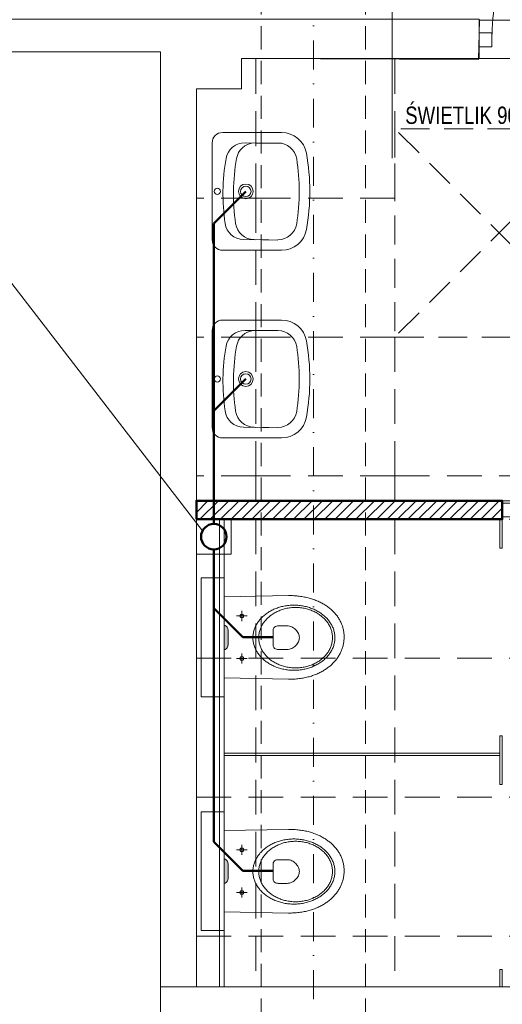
# Model space of a CAD drawing. Header units: millimetres. Extents: x -96593 to 66336, y -23969 to 7139.
# Tile 11 of 256: x -89386 to -89178, y -16934 to -16509. Entities that reach past the tile are written whole.
import ezdxf
from ezdxf.enums import TextEntityAlignment as Align

# ---------------------------------------------------------------- set-up
doc = ezdxf.new("R2010")
doc.units = ezdxf.units.MM
for name, pattern in [('DASHDOT', [1, 0.5, -0.25, 0, -0.25]), ('DASHED', [0.75, 0.5, -0.25]), ('DASHEDX2', [1.5, 1, -0.5])]:
    doc.linetypes.add(name, pattern=pattern)
for name, color, linetype, lineweight in [('BA_drz', 7, 'Continuous', 18), ('BA_KS_ist.', 34, 'Continuous', 50), ('BA_met', 7, 'Continuous', 18), ('Hp', 1, 'Continuous', 18), ('MM_KS_OPISY', 7, 'Continuous', 9), ('mm_WENT_graw', 200, 'Continuous', 15), ('PG_OSIE', 1, 'DASHDOT', 18), ('PG_PODCIĄGI', 1, 'DASHED', 18), ('PG_PRZERYWANE_ŚREDNIE', 1, 'DASHEDX2', 18), ('PG_WIDOKOWE_CIENKIE', 1, 'Continuous', 18), ('PG_WYPOSAŻENIE', 1, 'Continuous', 18), ('PG_ŚCIANY_DZIAŁOWE', 3, 'Continuous', 18), ('PG_ŚWIETLIKI', 1, 'DASHED', 18)]:
    doc.layers.add(name, color=color, linetype=linetype, lineweight=lineweight)
doc.layers.add('PG_POMOCNICZNE', color=6, linetype='Continuous', lineweight=18, plot=False)
doc.styles.add('BIKTC', font='bikromsw.shx', dxfattribs={"width": 0.8})

# ---------------------------------------------------------------- blocks, each defined once
blk = doc.blocks.new('dr1h901')
at = {"color": 0}
blk.add_line((-0.5, 0), (-0.5, 1), dxfattribs=at)
blk.add_line((0, 0.3622), (0, -0.2655))
blk.add_arc((-0.5, 0), 1, 0, 90, dxfattribs=at)
blk = doc.blocks.new('A$Cb1a75cff')
at = {"layer": 'PG_ŚWIETLIKI', "ltscale": 25}
for p, q in [((90, 90), (0, 90)), ((0, 90), (0, 0)), ((90, 90), (0, 0)), ((0, 90), (90, 0)), ((90, 0), (90, 90)), ((0, 0), (90, 0))]:
    blk.add_line(p, q, dxfattribs=at)
at = {"layer": 'Hp', "style": 'BIKTC', "width": 0.8}
blk.add_text('ŚWIETLIK 90x90', height=7.5, rotation=90, dxfattribs=at).set_placement((0.2, 35.22), align=Align.BOTTOM_CENTER)
blk = doc.blocks.new('A$Cd28b784c')
at = {"lineweight": 18, "transparency": 33554559}
h = blk.add_hatch(color=256, dxfattribs=at)
h.dxf.hatch_style = 1
h.paths.add_polyline_path([(18.54, 22.22), (18.43, 23), (18.14, 23.62), (17.75, 24.08), (17.31, 24.36), (16.9, 24.47), (16.9, 13.87), (17.31, 13.97), (17.75, 14.26), (18.14, 14.72), (18.43, 15.34), (18.54, 16.11)])
at = {"lineweight": 18}
for p, q in [((16.9, 44.83), (6.9, 44.83)), ((6.9, -6.49), (6.9, 44.83)), ((16.9, -6.49), (16.9, 44.83)), ((16.9, -6.49), (6.9, -6.49))]:
    blk.add_line(p, q, dxfattribs=at)
at = {"lineweight": 13}
for p, q in [((44.61, 37.25), (16.9, 36.7)), ((45.21, 37.25), (44.61, 37.25)), ((45.82, 37.23), (45.21, 37.25)), ((46.41, 37.21), (45.82, 37.23)), ((47, 37.18), (46.41, 37.21)), ((47.58, 37.15), (47, 37.18)), ((48.16, 37.1), (47.58, 37.15)), ((48.73, 37.04), (48.16, 37.1)), ((49.3, 36.97), (48.73, 37.04)), ((49.85, 36.9), (49.3, 36.97)), ((50.4, 36.82), (49.85, 36.9)), ((50.95, 36.72), (50.4, 36.82)), ((51.49, 36.62), (50.95, 36.72)), ((52.02, 36.51), (51.49, 36.62)), ((52.54, 36.4), (52.02, 36.51)), ((53.06, 36.27), (52.54, 36.4)), ((53.57, 36.14), (53.06, 36.27)), ((54.07, 36), (53.57, 36.14)), ((54.57, 35.85), (54.07, 36)), ((55.05, 35.69), (54.57, 35.85)), ((55.53, 35.53), (55.05, 35.69)), ((56.01, 35.36), (55.53, 35.53)), ((56.47, 35.18), (56.01, 35.36)), ((56.93, 34.99), (56.47, 35.18)), ((57.38, 34.8), (56.93, 34.99)), ((57.83, 34.6), (57.38, 34.8)), ((58.26, 34.39), (57.83, 34.6)), ((58.69, 34.17), (58.26, 34.39)), ((59.11, 33.95), (58.69, 34.17)), ((24.51, 30.6), (24.51, 26.24)), ((35.4, 29.67), (35.79, 29.93)), ((35.79, 29.93), (36.19, 30.19)), ((36.19, 30.19), (36.6, 30.43)), ((36.6, 30.43), (37.03, 30.67)), ((37.03, 30.67), (37.46, 30.89)), ((37.46, 30.89), (37.89, 31.11)), ((37.89, 31.11), (38.34, 31.31)), ((38.34, 31.31), (38.79, 31.51)), ((38.39, 29.62), (38.81, 29.86)), ((38.79, 31.51), (39.26, 31.7)), ((38.81, 29.86), (39.24, 30.09)), ((39.24, 30.09), (39.68, 30.31)), ((39.26, 31.7), (39.73, 31.87)), ((39.68, 30.31), (40.12, 30.52)), ((39.73, 31.87), (40.2, 32.03)), ((40.12, 30.52), (40.58, 30.71)), ((40.2, 32.03), (40.69, 32.19)), ((40.58, 30.71), (41.04, 30.9)), ((40.69, 32.19), (41.18, 32.33)), ((41.04, 30.9), (41.51, 31.07)), ((41.18, 32.33), (41.68, 32.46)), ((41.51, 31.07), (41.99, 31.23)), ((41.68, 32.46), (42.18, 32.58)), ((41.99, 31.23), (42.48, 31.37)), ((42.18, 32.58), (42.69, 32.69)), ((42.48, 31.37), (42.97, 31.51)), ((42.69, 32.69), (43.21, 32.78)), ((42.97, 31.51), (43.48, 31.63)), ((43.21, 32.78), (43.73, 32.87)), ((43.48, 31.63), (43.98, 31.74)), ((43.73, 32.87), (44.26, 32.94)), ((43.98, 31.74), (44.5, 31.83)), ((44.26, 32.94), (44.79, 33)), ((44.5, 31.83), (45.02, 31.91)), ((44.79, 33), (45.32, 33.04)), ((45.02, 31.91), (45.54, 31.98)), ((45.32, 33.04), (45.87, 33.08)), ((45.54, 31.98), (46.07, 32.03)), ((45.87, 33.08), (46.41, 33.1)), ((46.07, 32.03), (46.61, 32.07)), ((46.41, 33.1), (46.96, 33.1)), ((46.61, 32.07), (47.15, 32.09)), ((46.96, 33.1), (47.51, 33.1)), ((47.15, 32.09), (47.7, 32.1)), ((47.51, 33.1), (48.06, 33.08)), ((47.7, 32.1), (47.7, 32.09)), ((47.7, 32.1), (48.24, 32.09)), ((48.06, 33.08), (48.6, 33.04)), ((48.24, 32.09), (48.79, 32.07)), ((48.6, 33.04), (49.13, 33)), ((48.79, 32.07), (49.32, 32.03)), ((49.13, 33), (49.67, 32.94)), ((49.32, 32.03), (49.85, 31.98)), ((49.67, 32.94), (50.19, 32.87)), ((49.85, 31.98), (50.38, 31.91)), ((50.19, 32.87), (50.71, 32.78)), ((50.38, 31.91), (50.9, 31.83)), ((50.71, 32.78), (51.23, 32.69)), ((50.9, 31.83), (51.41, 31.74)), ((51.23, 32.69), (51.74, 32.58)), ((51.41, 31.74), (51.92, 31.63)), ((51.74, 32.58), (52.24, 32.46)), ((51.92, 31.63), (52.42, 31.51)), ((52.24, 32.46), (52.74, 32.33)), ((52.42, 31.51), (52.92, 31.37)), ((52.74, 32.33), (53.23, 32.19)), ((52.92, 31.37), (53.4, 31.23)), ((53.23, 32.19), (53.72, 32.03)), ((53.4, 31.23), (53.88, 31.07)), ((53.72, 32.03), (54.19, 31.87)), ((53.88, 31.07), (54.36, 30.9)), ((54.19, 31.87), (54.66, 31.7)), ((54.36, 30.9), (54.82, 30.71)), ((54.66, 31.7), (55.13, 31.51)), ((54.82, 30.71), (55.27, 30.52)), ((55.13, 31.51), (55.58, 31.31)), ((55.27, 30.52), (55.72, 30.31)), ((55.58, 31.31), (56.03, 31.11)), ((55.72, 30.31), (56.16, 30.09)), ((56.03, 31.11), (56.47, 30.89)), ((56.16, 30.09), (56.59, 29.86)), ((56.47, 30.89), (56.9, 30.67)), ((56.59, 29.86), (57, 29.62)), ((56.9, 30.67), (57.32, 30.43)), ((57.32, 30.43), (57.73, 30.19)), ((57.73, 30.19), (58.13, 29.93)), ((58.13, 29.93), (58.52, 29.67)), ((59.52, 33.72), (59.11, 33.95)), ((59.92, 33.49), (59.52, 33.72)), ((60.32, 33.25), (59.92, 33.49)), ((60.71, 33), (60.32, 33.25)), ((61.09, 32.75), (60.71, 33)), ((61.46, 32.49), (61.09, 32.75)), ((61.82, 32.22), (61.46, 32.49)), ((62.17, 31.95), (61.82, 32.22)), ((62.52, 31.68), (62.17, 31.95)), ((62.85, 31.39), (62.52, 31.68)), ((63.18, 31.11), (62.85, 31.39)), ((63.5, 30.81), (63.18, 31.11)), ((63.81, 30.51), (63.5, 30.81)), ((64.11, 30.21), (63.81, 30.51)), ((64.4, 29.9), (64.11, 30.21)), ((64.69, 29.58), (64.4, 29.9)), ((26.77, 28.42), (22.26, 28.42)), ((23.81, 28.83), (23.69, 28.42)), ((23.69, 28.42), (23.81, 28.01)), ((24.1, 29.13), (23.81, 28.83)), ((23.81, 28.01), (24.1, 27.71)), ((24.51, 29.24), (24.1, 29.13)), ((24.1, 27.71), (24.51, 27.6)), ((24.93, 29.13), (24.51, 29.24)), ((24.51, 27.6), (24.93, 27.71)), ((25.22, 28.83), (24.93, 29.13)), ((24.93, 27.71), (25.22, 28.01)), ((25.33, 28.42), (25.22, 28.83)), ((25.22, 28.01), (25.33, 28.42)), ((31.04, 25.16), (31.27, 25.53)), ((31.27, 25.53), (31.52, 25.89)), ((31.52, 25.89), (31.78, 26.25)), ((31.78, 26.25), (32.05, 26.59)), ((32.05, 26.59), (32.33, 26.93)), ((32.33, 26.93), (32.63, 27.27)), ((32.63, 27.27), (32.93, 27.6)), ((32.93, 27.6), (33.25, 27.92)), ((33.25, 27.92), (33.58, 28.23)), ((33.58, 28.23), (33.93, 28.53)), ((33.71, 25.25), (33.96, 25.62)), ((33.93, 28.53), (34.28, 28.83)), ((33.96, 25.62), (34.23, 25.98)), ((34.23, 25.98), (34.51, 26.33)), ((34.28, 28.83), (34.64, 29.12)), ((34.51, 26.33), (34.8, 26.67)), ((34.64, 29.12), (35.01, 29.4)), ((34.8, 26.67), (35.11, 27.01)), ((35.01, 29.4), (35.4, 29.67)), ((35.11, 27.01), (35.42, 27.34)), ((35.42, 27.34), (35.76, 27.66)), ((35.76, 27.66), (36.1, 27.96)), ((36.1, 27.96), (36.45, 28.27)), ((36.45, 28.27), (36.82, 28.56)), ((36.82, 28.56), (37.2, 28.84)), ((37.2, 28.84), (37.58, 29.11)), ((37.58, 29.11), (37.98, 29.37)), ((37.98, 29.37), (38.39, 29.62)), ((57, 29.62), (57.41, 29.37)), ((57.41, 29.37), (57.81, 29.11)), ((57.81, 29.11), (58.2, 28.84)), ((58.2, 28.84), (58.58, 28.56)), ((58.52, 29.67), (58.91, 29.4)), ((58.58, 28.56), (58.94, 28.27)), ((58.91, 29.4), (59.28, 29.12)), ((58.94, 28.27), (59.3, 27.96)), ((59.28, 29.12), (59.64, 28.83)), ((59.3, 27.96), (59.64, 27.66)), ((59.64, 28.83), (59.99, 28.53)), ((59.64, 27.66), (59.97, 27.34)), ((59.97, 27.34), (60.29, 27.01)), ((59.99, 28.53), (60.34, 28.23)), ((60.29, 27.01), (60.6, 26.67)), ((60.34, 28.23), (60.67, 27.92)), ((60.6, 26.67), (60.89, 26.33)), ((60.67, 27.92), (60.99, 27.6)), ((60.89, 26.33), (61.17, 25.98)), ((60.99, 27.6), (61.29, 27.27)), ((61.17, 25.98), (61.44, 25.62)), ((61.29, 27.27), (61.59, 26.93)), ((61.44, 25.62), (61.69, 25.25)), ((61.59, 26.93), (61.87, 26.59)), ((61.87, 26.59), (62.15, 26.25)), ((62.15, 26.25), (62.4, 25.89)), ((62.4, 25.89), (62.65, 25.53)), ((62.65, 25.53), (62.88, 25.16)), ((64.96, 29.26), (64.69, 29.58)), ((65.23, 28.94), (64.96, 29.26)), ((65.48, 28.61), (65.23, 28.94)), ((65.73, 28.28), (65.48, 28.61)), ((65.96, 27.94), (65.73, 28.28)), ((66.19, 27.6), (65.96, 27.94)), ((66.41, 27.25), (66.19, 27.6)), ((66.62, 26.9), (66.41, 27.25)), ((66.82, 26.54), (66.62, 26.9)), ((67, 26.19), (66.82, 26.54)), ((67.18, 25.82), (67, 26.19)), ((67.35, 25.46), (67.18, 25.82)), ((17.31, 24.36), (16.9, 24.47)), ((17.75, 24.08), (17.31, 24.36)), ((18.14, 23.62), (17.75, 24.08)), ((18.43, 23), (18.14, 23.62)), ((18.54, 22.22), (18.43, 23)), ((18.54, 16.11), (18.54, 22.22)), ((29.47, 21.19), (29.56, 21.61)), ((29.56, 21.61), (29.67, 22.02)), ((29.67, 22.02), (29.79, 22.43)), ((29.79, 22.43), (29.92, 22.84)), ((29.92, 22.84), (30.07, 23.24)), ((30.07, 23.24), (30.24, 23.63)), ((30.24, 23.63), (30.42, 24.02)), ((30.42, 24.02), (30.61, 24.41)), ((30.61, 24.41), (30.82, 24.79)), ((30.82, 24.79), (31.04, 25.16)), ((32.01, 21.24), (32.11, 21.66)), ((32.11, 21.66), (32.22, 22.09)), ((32.22, 22.09), (32.35, 22.5)), ((32.35, 22.5), (32.5, 22.91)), ((32.5, 22.91), (32.66, 23.32)), ((32.66, 23.32), (32.84, 23.72)), ((32.84, 23.72), (33.04, 24.11)), ((33.04, 24.11), (33.25, 24.5)), ((33.25, 24.5), (33.47, 24.88)), ((33.47, 24.88), (33.71, 25.25)), ((37.97, 22.03), (38.05, 22.73)), ((37.97, 19.27), (37.97, 22.03)), ((38.05, 22.73), (38.28, 23.27)), ((38.28, 23.27), (38.61, 23.65)), ((38.61, 23.65), (39, 23.9)), ((39, 23.9), (39.42, 24.05)), ((39.42, 24.05), (39.83, 24.12)), ((39.83, 24.12), (40.19, 24.14)), ((40.19, 24.14), (44.04, 24.15)), ((44.04, 24.15), (44.56, 24.12)), ((44.56, 24.12), (45.07, 24.03)), ((45.07, 24.03), (45.57, 23.88)), ((45.57, 23.88), (46.05, 23.68)), ((46.05, 23.68), (46.51, 23.44)), ((46.51, 23.44), (46.94, 23.16)), ((46.94, 23.16), (47.35, 22.84)), ((47.35, 22.84), (47.73, 22.48)), ((47.73, 22.48), (48.08, 22.1)), ((48.08, 22.1), (48.38, 21.7)), ((48.38, 21.7), (48.65, 21.28)), ((48.65, 21.28), (48.88, 20.84)), ((61.69, 25.25), (61.93, 24.88)), ((61.93, 24.88), (62.15, 24.5)), ((62.15, 24.5), (62.36, 24.11)), ((62.36, 24.11), (62.55, 23.72)), ((62.55, 23.72), (62.73, 23.32)), ((62.73, 23.32), (62.9, 22.91)), ((62.88, 25.16), (63.1, 24.79)), ((62.9, 22.91), (63.04, 22.5)), ((63.04, 22.5), (63.18, 22.09)), ((63.1, 24.79), (63.31, 24.41)), ((63.18, 22.09), (63.29, 21.66)), ((63.29, 21.66), (63.39, 21.24)), ((63.31, 24.41), (63.5, 24.02)), ((63.5, 24.02), (63.68, 23.63)), ((63.68, 23.63), (63.85, 23.24)), ((63.85, 23.24), (64, 22.84)), ((64, 22.84), (64.13, 22.43)), ((64.13, 22.43), (64.25, 22.02)), ((64.25, 22.02), (64.36, 21.61)), ((64.36, 21.61), (64.45, 21.19)), ((67.51, 25.09), (67.35, 25.46)), ((67.66, 24.71), (67.51, 25.09)), ((67.8, 24.34), (67.66, 24.71)), ((67.93, 23.96), (67.8, 24.34)), ((68.04, 23.57), (67.93, 23.96)), ((68.15, 23.19), (68.04, 23.57)), ((68.25, 22.8), (68.15, 23.19)), ((68.33, 22.4), (68.25, 22.8)), ((68.41, 22.01), (68.33, 22.4)), ((68.48, 21.61), (68.41, 22.01)), ((68.53, 21.21), (68.48, 21.61)), ((29.27, 19.48), (29.3, 19.91)), ((29.27, 19.04), (29.27, 19.48)), ((29.27, 18.6), (29.27, 19.04)), ((29.3, 18.17), (29.27, 18.6)), ((29.3, 19.91), (29.34, 20.34)), ((29.34, 17.74), (29.3, 18.17)), ((29.34, 20.34), (29.4, 20.77)), ((29.4, 17.31), (29.34, 17.74)), ((29.4, 20.77), (29.47, 21.19)), ((29.47, 16.89), (29.4, 17.31)), ((31.78, 19.04), (31.79, 19.49)), ((31.79, 18.59), (31.78, 19.04)), ((31.78, 19.04), (31.78, 19.03)), ((31.79, 19.49), (31.82, 19.93)), ((31.82, 18.15), (31.79, 18.59)), ((31.82, 19.93), (31.86, 20.37)), ((31.86, 17.71), (31.82, 18.15)), ((31.86, 20.37), (31.93, 20.81)), ((31.93, 17.27), (31.86, 17.71)), ((31.93, 20.81), (32.01, 21.24)), ((32.01, 16.84), (31.93, 17.27)), ((37.97, 16.04), (37.97, 19.27)), ((48.88, 17.24), (48.65, 16.8)), ((48.88, 20.84), (49.06, 20.4)), ((49.06, 17.69), (48.88, 17.24)), ((49.06, 20.4), (49.2, 19.94)), ((49.2, 18.14), (49.06, 17.69)), ((49.2, 19.94), (49.28, 19.49)), ((49.28, 18.59), (49.2, 18.14)), ((49.28, 19.49), (49.31, 19.04)), ((49.31, 19.04), (49.28, 18.59)), ((63.39, 21.24), (63.47, 20.81)), ((63.47, 17.27), (63.39, 16.84)), ((63.47, 20.81), (63.53, 20.37)), ((63.53, 17.71), (63.47, 17.27)), ((63.53, 20.37), (63.58, 19.93)), ((63.58, 18.15), (63.53, 17.71)), ((63.58, 19.93), (63.6, 19.49)), ((63.6, 18.59), (63.58, 18.15)), ((63.6, 19.49), (63.61, 19.04)), ((63.61, 19.04), (63.6, 18.59)), ((63.61, 19.04), (63.61, 19.03)), ((64.45, 21.19), (64.52, 20.77)), ((64.52, 17.31), (64.45, 16.89)), ((64.52, 20.77), (64.58, 20.34)), ((64.58, 17.74), (64.52, 17.31)), ((64.58, 20.34), (64.62, 19.91)), ((64.62, 18.17), (64.58, 17.74)), ((64.62, 19.91), (64.65, 19.48)), ((64.65, 18.6), (64.62, 18.17)), ((64.65, 19.48), (64.66, 19.04)), ((64.66, 19.04), (64.65, 18.6)), ((64.66, 19.04), (64.66, 19.03)), ((68.42, 16.73), (68.48, 17.14)), ((68.48, 17.14), (68.53, 17.54)), ((68.57, 20.81), (68.53, 21.21)), ((68.53, 17.54), (68.58, 17.94)), ((68.61, 20.4), (68.57, 20.81)), ((68.58, 17.94), (68.61, 18.35)), ((68.63, 19.99), (68.61, 20.4)), ((68.61, 18.35), (68.63, 18.76)), ((68.64, 19.58), (68.63, 19.99)), ((68.63, 18.76), (68.64, 19.17)), ((68.64, 19.17), (68.64, 19.58)), ((17.31, 13.97), (16.9, 13.87)), ((17.75, 14.26), (17.31, 13.97)), ((18.14, 14.72), (17.75, 14.26)), ((18.43, 15.34), (18.14, 14.72)), ((18.54, 16.11), (18.43, 15.34)), ((29.56, 16.47), (29.47, 16.89)), ((29.67, 16.06), (29.56, 16.47)), ((29.79, 15.65), (29.67, 16.06)), ((29.92, 15.24), (29.79, 15.65)), ((30.07, 14.84), (29.92, 15.24)), ((30.24, 14.44), (30.07, 14.84)), ((30.42, 14.05), (30.24, 14.44)), ((30.61, 13.67), (30.42, 14.05)), ((30.82, 13.29), (30.61, 13.67)), ((31.04, 12.92), (30.82, 13.29)), ((31.27, 12.55), (31.04, 12.92)), ((32.11, 16.41), (32.01, 16.84)), ((32.22, 15.99), (32.11, 16.41)), ((32.35, 15.57), (32.22, 15.99)), ((32.5, 15.16), (32.35, 15.57)), ((32.66, 14.76), (32.5, 15.16)), ((32.84, 14.36), (32.66, 14.76)), ((33.04, 13.96), (32.84, 14.36)), ((33.25, 13.58), (33.04, 13.96)), ((33.47, 13.2), (33.25, 13.58)), ((33.71, 12.82), (33.47, 13.2)), ((33.96, 12.46), (33.71, 12.82)), ((38.05, 15.34), (37.97, 16.04)), ((37.97, 16.04), (37.97, 16.04)), ((38.28, 14.8), (38.05, 15.34)), ((38.61, 14.42), (38.28, 14.8)), ((39, 14.17), (38.61, 14.42)), ((39.41, 14.02), (39, 14.17)), ((39.82, 13.95), (39.41, 14.02)), ((40.17, 13.93), (39.82, 13.95)), ((44.01, 13.93), (40.17, 13.93)), ((44.54, 13.96), (44.01, 13.93)), ((45.05, 14.05), (44.54, 13.96)), ((45.55, 14.2), (45.05, 14.05)), ((46.04, 14.39), (45.55, 14.2)), ((46.5, 14.64), (46.04, 14.39)), ((46.93, 14.92), (46.5, 14.64)), ((47.34, 15.24), (46.93, 14.92)), ((47.72, 15.59), (47.34, 15.24)), ((48.07, 15.97), (47.72, 15.59)), ((48.38, 16.38), (48.07, 15.97)), ((48.65, 16.8), (48.38, 16.38)), ((61.69, 12.82), (61.44, 12.46)), ((61.93, 13.2), (61.69, 12.82)), ((62.15, 13.58), (61.93, 13.2)), ((62.36, 13.96), (62.15, 13.58)), ((62.55, 14.36), (62.36, 13.96)), ((62.73, 14.76), (62.55, 14.36)), ((62.88, 12.92), (62.65, 12.55)), ((62.9, 15.16), (62.73, 14.76)), ((63.1, 13.29), (62.88, 12.92)), ((63.04, 15.57), (62.9, 15.16)), ((63.18, 15.99), (63.04, 15.57)), ((63.31, 13.67), (63.1, 13.29)), ((63.29, 16.41), (63.18, 15.99)), ((63.39, 16.84), (63.29, 16.41)), ((63.5, 14.05), (63.31, 13.67)), ((63.68, 14.44), (63.5, 14.05)), ((63.85, 14.84), (63.68, 14.44)), ((64, 15.24), (63.85, 14.84)), ((64.13, 15.65), (64, 15.24)), ((64.25, 16.06), (64.13, 15.65)), ((64.36, 16.47), (64.25, 16.06)), ((64.45, 16.89), (64.36, 16.47)), ((67.06, 12.52), (67.23, 12.89)), ((67.23, 12.89), (67.39, 13.26)), ((67.39, 13.26), (67.55, 13.63)), ((67.55, 13.63), (67.69, 14.01)), ((67.69, 14.01), (67.82, 14.39)), ((67.82, 14.39), (67.95, 14.77)), ((67.95, 14.77), (68.06, 15.16)), ((68.06, 15.16), (68.17, 15.55)), ((68.17, 15.55), (68.26, 15.94)), ((68.26, 15.94), (68.34, 16.34)), ((68.34, 16.34), (68.42, 16.73)), ((26.77, 10.01), (22.26, 10.01)), ((23.81, 10.42), (23.69, 10.01)), ((23.69, 10.01), (23.81, 9.6)), ((24.1, 10.72), (23.81, 10.42)), ((23.81, 9.6), (24.1, 9.3)), ((24.51, 10.83), (24.1, 10.72)), ((24.1, 9.3), (24.51, 9.19)), ((24.51, 12.19), (24.51, 7.83)), ((24.93, 10.72), (24.51, 10.83)), ((24.51, 9.19), (24.93, 9.3)), ((25.22, 10.42), (24.93, 10.72)), ((24.93, 9.3), (25.22, 9.6)), ((25.33, 10.01), (25.22, 10.42)), ((25.22, 9.6), (25.33, 10.01)), ((31.52, 12.19), (31.27, 12.55)), ((31.78, 11.83), (31.52, 12.19)), ((32.05, 11.48), (31.78, 11.83)), ((32.33, 11.14), (32.05, 11.48)), ((32.63, 10.81), (32.33, 11.14)), ((32.93, 10.48), (32.63, 10.81)), ((33.25, 10.16), (32.93, 10.48)), ((33.58, 9.85), (33.25, 10.16)), ((33.93, 9.54), (33.58, 9.85)), ((34.28, 9.25), (33.93, 9.54)), ((34.23, 12.1), (33.96, 12.46)), ((34.51, 11.75), (34.23, 12.1)), ((34.64, 8.96), (34.28, 9.25)), ((34.8, 11.4), (34.51, 11.75)), ((35.01, 8.68), (34.64, 8.96)), ((35.11, 11.07), (34.8, 11.4)), ((35.4, 8.41), (35.01, 8.68)), ((35.42, 10.74), (35.11, 11.07)), ((35.76, 10.42), (35.42, 10.74)), ((36.1, 10.11), (35.76, 10.42)), ((36.45, 9.81), (36.1, 10.11)), ((36.82, 9.52), (36.45, 9.81)), ((37.2, 9.24), (36.82, 9.52)), ((37.58, 8.97), (37.2, 9.24)), ((37.98, 8.71), (37.58, 8.97)), ((38.39, 8.46), (37.98, 8.71)), ((57.41, 8.71), (57, 8.46)), ((57.81, 8.97), (57.41, 8.71)), ((58.2, 9.24), (57.81, 8.97)), ((58.58, 9.52), (58.2, 9.24)), ((58.91, 8.68), (58.52, 8.41)), ((58.94, 9.81), (58.58, 9.52)), ((59.28, 8.96), (58.91, 8.68)), ((59.3, 10.11), (58.94, 9.81)), ((59.64, 9.25), (59.28, 8.96)), ((59.64, 10.42), (59.3, 10.11)), ((59.97, 10.74), (59.64, 10.42)), ((59.99, 9.54), (59.64, 9.25)), ((60.29, 11.07), (59.97, 10.74)), ((60.34, 9.85), (59.99, 9.54)), ((60.6, 11.4), (60.29, 11.07)), ((60.67, 10.16), (60.34, 9.85)), ((60.89, 11.75), (60.6, 11.4)), ((60.99, 10.48), (60.67, 10.16)), ((61.17, 12.1), (60.89, 11.75)), ((61.29, 10.81), (60.99, 10.48)), ((61.44, 12.46), (61.17, 12.1)), ((61.59, 11.14), (61.29, 10.81)), ((61.87, 11.48), (61.59, 11.14)), ((62.15, 11.83), (61.87, 11.48)), ((62.4, 12.19), (62.15, 11.83)), ((62.65, 12.55), (62.4, 12.19)), ((64.26, 8.45), (64.54, 8.76)), ((64.54, 8.76), (64.82, 9.08)), ((64.82, 9.08), (65.08, 9.4)), ((65.08, 9.4), (65.34, 9.73)), ((65.34, 9.73), (65.59, 10.07)), ((65.59, 10.07), (65.82, 10.4)), ((65.82, 10.4), (66.05, 10.75)), ((66.05, 10.75), (66.27, 11.09)), ((66.27, 11.09), (66.48, 11.44)), ((66.48, 11.44), (66.68, 11.8)), ((66.68, 11.8), (66.88, 12.16)), ((66.88, 12.16), (67.06, 12.52)), ((35.79, 8.14), (35.4, 8.41)), ((36.19, 7.89), (35.79, 8.14)), ((36.6, 7.65), (36.19, 7.89)), ((37.03, 7.41), (36.6, 7.65)), ((37.46, 7.19), (37.03, 7.41)), ((37.89, 6.97), (37.46, 7.19)), ((38.34, 6.76), (37.89, 6.97)), ((38.79, 6.57), (38.34, 6.76)), ((38.81, 8.21), (38.39, 8.46)), ((39.26, 6.38), (38.79, 6.57)), ((39.24, 7.99), (38.81, 8.21)), ((39.68, 7.77), (39.24, 7.99)), ((39.73, 6.21), (39.26, 6.38)), ((40.12, 7.56), (39.68, 7.77)), ((40.2, 6.04), (39.73, 6.21)), ((40.58, 7.36), (40.12, 7.56)), ((40.69, 5.89), (40.2, 6.04)), ((41.04, 7.18), (40.58, 7.36)), ((41.18, 5.75), (40.69, 5.89)), ((41.51, 7.01), (41.04, 7.18)), ((41.68, 5.62), (41.18, 5.75)), ((41.99, 6.85), (41.51, 7.01)), ((42.18, 5.5), (41.68, 5.62)), ((42.48, 6.7), (41.99, 6.85)), ((42.69, 5.39), (42.18, 5.5)), ((42.97, 6.57), (42.48, 6.7)), ((43.21, 5.29), (42.69, 5.39)), ((43.48, 6.45), (42.97, 6.57)), ((43.73, 5.21), (43.21, 5.29)), ((43.98, 6.34), (43.48, 6.45)), ((44.26, 5.14), (43.73, 5.21)), ((44.5, 6.25), (43.98, 6.34)), ((44.79, 5.08), (44.26, 5.14)), ((45.02, 6.17), (44.5, 6.25)), ((45.32, 5.03), (44.79, 5.08)), ((45.54, 6.1), (45.02, 6.17)), ((45.87, 5), (45.32, 5.03)), ((46.07, 6.05), (45.54, 6.1)), ((46.41, 4.98), (45.87, 5)), ((46.61, 6.01), (46.07, 6.05)), ((46.96, 4.98), (46.41, 4.98)), ((47.15, 5.99), (46.61, 6.01)), ((47.51, 4.98), (46.96, 4.98)), ((46.96, 4.98), (46.96, 4.97)), ((47.7, 5.98), (47.15, 5.99)), ((48.06, 5), (47.51, 4.98)), ((48.24, 5.99), (47.7, 5.98)), ((47.7, 5.98), (47.7, 5.97)), ((48.6, 5.03), (48.06, 5)), ((48.79, 6.01), (48.24, 5.99)), ((49.13, 5.08), (48.6, 5.03)), ((49.32, 6.05), (48.79, 6.01)), ((49.67, 5.14), (49.13, 5.08)), ((49.85, 6.1), (49.32, 6.05)), ((50.19, 5.21), (49.67, 5.14)), ((50.38, 6.17), (49.85, 6.1)), ((50.71, 5.29), (50.19, 5.21)), ((50.9, 6.25), (50.38, 6.17)), ((51.23, 5.39), (50.71, 5.29)), ((51.41, 6.34), (50.9, 6.25)), ((51.74, 5.5), (51.23, 5.39)), ((51.92, 6.45), (51.41, 6.34)), ((52.24, 5.62), (51.74, 5.5)), ((52.42, 6.57), (51.92, 6.45)), ((52.74, 5.75), (52.24, 5.62)), ((52.92, 6.7), (52.42, 6.57)), ((53.23, 5.89), (52.74, 5.75)), ((53.4, 6.85), (52.92, 6.7)), ((53.72, 6.04), (53.23, 5.89)), ((53.88, 7.01), (53.4, 6.85)), ((54.19, 6.21), (53.72, 6.04)), ((54.36, 7.18), (53.88, 7.01)), ((54.66, 6.38), (54.19, 6.21)), ((54.82, 7.36), (54.36, 7.18)), ((55.13, 6.57), (54.66, 6.38)), ((55.27, 7.56), (54.82, 7.36)), ((55.58, 6.76), (55.13, 6.57)), ((55.72, 7.77), (55.27, 7.56)), ((56.03, 6.97), (55.58, 6.76)), ((56.16, 7.99), (55.72, 7.77)), ((56.47, 7.19), (56.03, 6.97)), ((56.59, 8.21), (56.16, 7.99)), ((56.9, 7.41), (56.47, 7.19)), ((57, 8.46), (56.59, 8.21)), ((57.32, 7.65), (56.9, 7.41)), ((57.73, 7.89), (57.32, 7.65)), ((58.13, 8.14), (57.73, 7.89)), ((58.52, 8.41), (58.13, 8.14)), ((58.58, 4.17), (58.99, 4.39)), ((58.99, 4.39), (59.4, 4.62)), ((59.4, 4.62), (59.8, 4.85)), ((59.8, 4.85), (60.2, 5.09)), ((60.2, 5.09), (60.58, 5.34)), ((60.58, 5.34), (60.96, 5.59)), ((60.96, 5.59), (61.32, 5.85)), ((61.32, 5.85), (61.68, 6.12)), ((61.68, 6.12), (62.04, 6.39)), ((62.04, 6.39), (62.38, 6.67)), ((62.38, 6.67), (62.71, 6.95)), ((62.71, 6.95), (63.04, 7.24)), ((63.04, 7.24), (63.36, 7.53)), ((63.36, 7.53), (63.67, 7.83)), ((63.67, 7.83), (63.97, 8.14)), ((63.97, 8.14), (64.26, 8.45)), ((16.89, 1.65), (44.61, 1.1)), ((44.61, 1.1), (45.21, 1.1)), ((45.21, 1.1), (45.81, 1.11)), ((45.81, 1.11), (46.4, 1.13)), ((46.4, 1.13), (46.99, 1.16)), ((46.99, 1.16), (47.56, 1.2)), ((47.56, 1.2), (48.14, 1.25)), ((48.14, 1.25), (48.7, 1.3)), ((48.7, 1.3), (49.26, 1.37)), ((49.26, 1.37), (49.82, 1.44)), ((49.82, 1.44), (50.36, 1.53)), ((50.36, 1.53), (50.9, 1.62)), ((50.9, 1.62), (51.44, 1.72)), ((51.44, 1.72), (51.96, 1.83)), ((51.96, 1.83), (52.48, 1.95)), ((52.48, 1.95), (52.99, 2.07)), ((52.99, 2.07), (53.5, 2.2)), ((53.5, 2.2), (54, 2.35)), ((54, 2.35), (54.49, 2.49)), ((54.49, 2.49), (54.97, 2.65)), ((54.97, 2.65), (55.45, 2.81)), ((55.45, 2.81), (55.92, 2.99)), ((55.92, 2.99), (56.38, 3.17)), ((56.38, 3.17), (56.84, 3.35)), ((56.84, 3.35), (57.28, 3.55)), ((57.28, 3.55), (57.72, 3.75)), ((57.72, 3.75), (58.15, 3.95)), ((58.15, 3.95), (58.58, 4.17))]:
    blk.add_line(p, q, dxfattribs=at)
blk = doc.blocks.new('A$Cf7835451')
at = {"layer": 'PG_WIDOKOWE_CIENKIE', "lineweight": 18}
for p, q in [((29.97, 50.9), (4.55, 50.9)), ((0, 4.55), (0, 46.36)), ((13.56, 46.28), (18.9, 46.36)), ((17.27, 46.25), (17.27, 46.33)), ((18.09, 46.3), (28.43, 46.46)), ((19.09, 46.31), (19.09, 46.36)), ((24.43, 46.36), (21.8, 46.36)), ((21.8, 46.36), (21.8, 46.36)), ((21.82, 46.36), (21.82, 46.36)), ((22.54, 46.36), (22.54, 46.41)), ((23.62, 46.36), (23.62, 46.38)), ((14.2, 4.47), (19.54, 4.55)), ((17.27, 4.51), (17.27, 4.6)), ((28.43, 4.55), (19.09, 4.55)), ((29.97, 0), (4.55, 0))]:
    blk.add_line(p, q, dxfattribs=at)
for centre, radius in [((2.27, 25.45), 1.36), ((14.54, 25.45), 3.18), ((14.54, 25.45), 2.27)]:
    blk.add_circle(centre, radius, dxfattribs=at)
for centre, radius, start, end in [((4.55, 46.36), 4.55, 90, 180), ((29.97, 40), 10.91, 10.2403, 90), ((13.68, 38.1), 8.18, 90.8747, 171.7206), ((18.21, 38.12), 8.18, 90.8747, 171.7206), ((28.43, 38.18), 8.18, 9.1541, 90), ((92.84, 26.58), 88.17, 171.7206, 190.0289), ((97.37, 26.6), 88.17, 171.7206, 190.0289), ((-50.54, 25.45), 88.17, 350.8459, 9.1541), ((-50.54, 25.45), 92.72, 349.7597, 10.2403), ((14.07, 12.65), 8.18, 190.0289, 270.8747), ((18.6, 12.67), 8.18, 190.0289, 264.7924), ((28.43, 12.73), 8.18, 270, 350.8459), ((29.97, 10.91), 10.91, 270, 349.7597), ((4.55, 4.55), 4.55, 180, 270)]:
    blk.add_arc(centre, radius, start, end, dxfattribs=at)
blk = doc.blocks.new('jamb')
blk.add_lwpolyline([(-0.5, -0.5), (-0.5, 0.5), (0.5, 0.5), (0.5, -0.5)], close=True)
blk = doc.blocks.new('A$Cb2045d24')
at = {"layer": 'PG_PRZERYWANE_ŚREDNIE', "color": 251, "lineweight": 15, "ltscale": 15, "true_color": 0x636466}
for p, q in [((25.67, 400.75), (25.67, 340.75)), ((85.67, 400.75), (85.67, 340.75)), ((122, 401), (223, 401)), ((145.67, 370.75), (145.67, 401)), ((205.67, 210), (205.67, 401)), ((247.5, 210), (247.5, 401)), ((307.5, 229), (307.5, 401)), ((25.67, 340.75), (0, 340.75)), ((25.67, 340.75), (25.67, 280.75)), ((85.67, 340.75), (25.67, 340.75)), ((25.67, 340.75), (85.67, 340.75)), ((175.67, 340.75), (223, 340.75)), ((231, 340.75), (324, 340.75)), ((25.67, 280.75), (0, 280.75)), ((25.67, 280.75), (25.67, 220.75)), ((85.67, 280.75), (25.67, 280.75)), ((25.67, 280.75), (85.67, 280.75)), ((85.67, 280.75), (85.67, 220.75)), ((145.67, 220.75), (145.67, 280.75)), ((205.67, 280.75), (145.67, 280.75)), ((175.67, 280.75), (223, 280.75)), ((231, 280.75), (291, 280.75)), ((291, 280.75), (324, 280.75)), ((25.67, 220.75), (0, 220.75)), ((25.67, 220.75), (85.67, 220.75)), ((25.67, 220.75), (25.67, 210)), ((85.67, 220.75), (145.67, 220.75)), ((85.67, 220.75), (85.67, 210)), ((145.67, 220.75), (145.67, 210)), ((145.67, 220.75), (223, 220.75)), ((231, 220.75), (307, 220.5)), ((132, 210), (223, 210)), ((231, 210), (307, 210)), ((0, 202), (307.5, 202)), ((25.67, 202), (25.67, 0)), ((85.67, 202), (85.67, 0)), ((145.67, 202), (145.67, 0)), ((205.67, 202), (205.67, 0)), ((247.5, 202), (247.5, 0)), ((307.5, 202), (307.5, 0)), ((0, 142), (324, 142)), ((0, 82), (324, 82)), ((0, 22), (324, 22))]:
    blk.add_line(p, q, dxfattribs=at)
blk = doc.blocks.new('A$C370B491A')
at = {"layer": 'PG_WIDOKOWE_CIENKIE', "lineweight": 18}
h = blk.add_hatch(dxfattribs=at)
h.set_pattern_fill('LINE', color=252, angle=45)
h.set_pattern_definition([(45, (-9130.129, -1532.1088), (-2.245064, 2.245064), [])])
h.paths.add_polyline_path([(1711.88, 1623.76), (1843.88, 1623.76), (1843.88, 1631.76), (1711.88, 1631.76)])
at = {"layer": 'BA_met', "color": 252}
blk.add_lwpolyline([(1796.38, 1925.19), (1796.38, 1779.73)], dxfattribs=at)
at = {"layer": 'PG_OSIE', "color": 252, "ltscale": 25}
blk.add_lwpolyline([(1762.38, 2784.36), (1762.38, 0)], dxfattribs=at)
at = {"layer": 'PG_PODCIĄGI', "color": 252, "ltscale": 20}
for points in [[(1739.88, 2631.76), (1739.88, 157.76)], [(1784.88, 2631.76), (1784.88, 157.76)]]:
    blk.add_lwpolyline(points, dxfattribs=at)
at = {"layer": 'PG_POMOCNICZNE', "color": 252}
for points in [[(1731.38, 1822.76), (1833.66, 1822.39), (1834.1, 1839.39), (1934.88, 1839.39), (1934.88, 1822.39), (1934.88, 1650.76), (1934.88, 1631.76), (1711.88, 1631.76), (1711.88, 1809.76), (1731.38, 1809.76), (1731.38, 1822.76)], [(1212.38, 1825.76), (1696.38, 1825.76), (1696.38, 997.76), (1210.38, 997.76), (1210.38, 1372.76), (1289.88, 1372.76), (1289.88, 1368.76), (1332.88, 1368.76), (1332.88, 1396.76), (1397.88, 1396.76), (1397.88, 1371.76), (1546.38, 1371.76), (1546.38, 1409.76), (1415.38, 1409.76), (1415.38, 1415.76), (1212.38, 1415.76), (1212.38, 1825.76)], [(1711.88, 1623.76), (1843.88, 1623.76), (1843.88, 1631.76), (1934.88, 1631.76), (1934.88, 1623.76), (1942.88, 1623.76), (1942.88, 1822.76), (2035.88, 1822.76), (2035.88, 1650.76), (2018.88, 1650.76), (2018.88, 1621.76), (2035.88, 1621.76), (2035.88, 1421.76), (1711.88, 1421.76), (1711.88, 1623.76)]]:
    blk.add_lwpolyline(points, dxfattribs=at)
at = {"layer": 'PG_WIDOKOWE_CIENKIE', "color": 252, "lineweight": 50}
blk.add_lwpolyline([(1711.88, 1623.76), (1843.88, 1623.76), (1843.88, 1631.76), (1711.88, 1631.76), (1711.88, 1623.76)], dxfattribs=at)
at = {"layer": 'PG_WYPOSAŻENIE', "color": 252, "lineweight": 18}
for p, q in [((1842.88, 1611.26), (1842.88, 1623.76)), ((1843.88, 1611.26), (1843.88, 1623.76)), ((1843.88, 1611.26), (1842.88, 1611.26)), ((1842.88, 1509.26), (1842.88, 1530.26)), ((1842.88, 1530.26), (1843.88, 1530.26)), ((1843.88, 1509.26), (1843.88, 1530.26)), ((1723.88, 1522.76), (1842.88, 1522.76)), ((1723.88, 1521.76), (1842.88, 1521.76)), ((1843.88, 1509.26), (1842.88, 1509.26)), ((1842.88, 1421.76), (1842.88, 1429.26)), ((1843.88, 1429.26), (1842.88, 1429.26)), ((1843.88, 1421.76), (1843.88, 1429.26))]:
    blk.add_line(p, q, dxfattribs=at)
for points in [[(1721.88, 1421.76), (1721.88, 1623.76)], [(1723.88, 1421.76), (1723.88, 1623.76)]]:
    blk.add_lwpolyline(points, dxfattribs=at)
at = {"layer": 'PG_ŚCIANY_DZIAŁOWE', "color": 252}
for points in [[(1833.88, 1839.76), (1196.38, 1839.76), (1196.38, 1415.76), (1212.38, 1415.76), (1212.38, 1825.76), (1696.38, 1825.76), (1696.38, 1421.76), (1711.88, 1421.76), (1711.88, 1809.76), (1731.38, 1809.76), (1731.38, 1822.76), (1833.88, 1822.76), (1833.88, 1839.76)], [(1696.38, 1421.76), (2061.38, 1421.76), (2061.38, 1378.76), (1827.38, 1378.76), (1827.38, 1370.76), (1696.38, 1370.76), (1696.38, 1421.76)]]:
    blk.add_lwpolyline(points, dxfattribs=at)
at = {"layer": 'BA_drz', "color": 252}
for name, p, xscale, yscale, zscale in [('dr1h901', (1884.38, 1830.89), -90, 89.99999999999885, -90), ('jamb', (1836.63, 1830.89), -5.5, 5.999999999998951, 5.5), ('jamb', (1846.63, 1627.76), -5.5, 5.999999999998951, 5.5)]:
    blk.add_blockref(name, p, dxfattribs=dict(at, xscale=xscale, yscale=yscale, zscale=zscale))
at = {"layer": 'PG_PRZERYWANE_ŚREDNIE', "color": 252}
blk.add_blockref('A$Cb2045d24', (1711.88, 1421.76), dxfattribs=at)
at = {"layer": 'PG_WIDOKOWE_CIENKIE', "color": 252, "lineweight": 30, "xscale": -1, "rotation": 180}
for p in [(1718.66, 1790.86), (1718.66, 1709.83)]:
    blk.add_blockref('A$Cf7835451', p, dxfattribs=at)
at = {"layer": 'PG_WIDOKOWE_CIENKIE', "color": 252, "lineweight": 30}
for p in [(1706.99, 1553.58), (1706.99, 1452.58)]:
    blk.add_blockref('A$Cd28b784c', p, dxfattribs=at)
at = {"layer": 'PG_ŚWIETLIKI', "color": 252, "rotation": 270}
blk.add_blockref('A$Cb1a75cff', (1797.55, 1792.5), dxfattribs=at)

msp = doc.modelspace()

# ---------------------------------------------------------------- linework, layer by layer
at = {"layer": 'BA_KS_ist.', "color": 30, "linetype": 'Continuous', "ltscale": 25}
for p, q in [((-89288.46, -16583.01), (-89302.28, -16596.83)), ((-89302.28, -16726.66), (-89302.28, -16596.83)), ((-89288.46, -16664.04), (-89302.28, -16677.86)), ((-89302.3, -16737.66), (-89302.3, -16864.01)), ((-89289.74, -16775.56), (-89302.3, -16763.01)), ((-89276.7, -16775.56), (-89289.74, -16775.56)), ((-89289.74, -16876.56), (-89302.3, -16864.01)), ((-89276.7, -16876.56), (-89289.74, -16876.56))]:
    msp.add_line(p, q, dxfattribs=at)
at = {"layer": 'BA_KS_ist.', "linetype": 'Continuous', "lineweight": 15, "ltscale": 25}
msp.add_lwpolyline([(-89309.78, -16724.66), (-89294.78, -16724.66), (-89294.78, -16739.66), (-89309.78, -16739.66)], close=True, dxfattribs=at)
msp.add_lwpolyline([(-89309.78, -16724.66), (-89294.78, -16724.66), (-89294.78, -16739.66), (-89309.78, -16739.66)], close=True, dxfattribs=at)
at = {"layer": 'BA_KS_ist.', "linetype": 'Continuous', "ltscale": 25}
msp.add_circle((-89302.28, -16732.16), 5.5, dxfattribs=at)
at = {"layer": 'BA_KS_ist.', "color": 1, "linetype": 'Continuous', "ltscale": 25}
msp.add_circle((-89302.28, -16732.16), 5.5, dxfattribs=at)
at = {"layer": 'MM_KS_OPISY'}
msp.add_line((-89393.3, -16617.78), (-89307.13, -16729.57), dxfattribs=at)

# ---------------------------------------------------------------- block references
at = {"layer": 'mm_WENT_graw', "color": 2, "lineweight": 60}
msp.add_blockref('A$C370B491A', (-91021.66, -18348.42), dxfattribs=at)

doc.saveas('drawing.dxf')
